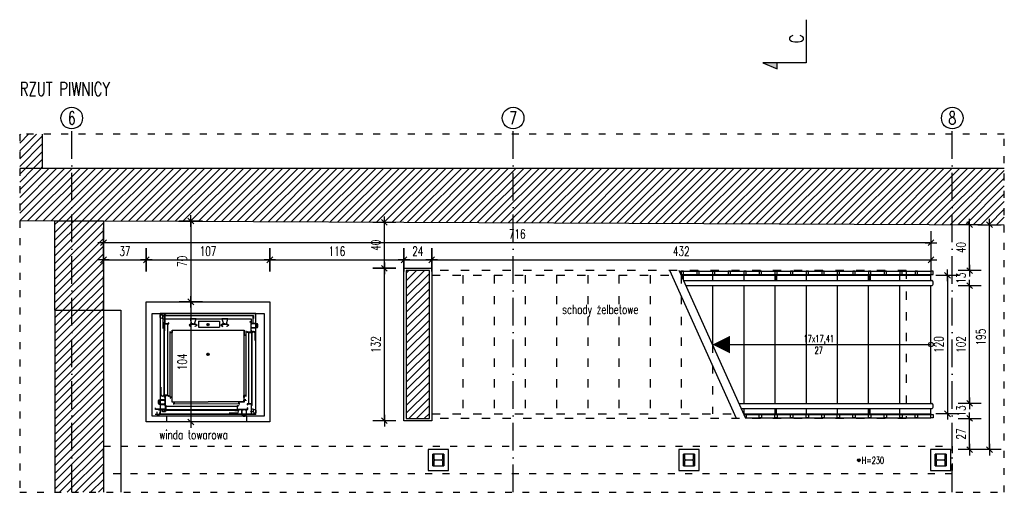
# Model space of a CAD drawing. Header units: millimetres. Extents: x 167273 to 188273, y -125105 to -88145.
# Tile 121 of 210: x 185473 to 186325, y -120581 to -120172. Entities that reach past the tile are written whole.
import ezdxf

# ---------------------------------------------------------------- set-up
doc = ezdxf.new("R2010")
doc.units = ezdxf.units.MM
doc.header["$PDMODE"] = 35
doc.header["$PDSIZE"] = 5
doc.linetypes.add('ACAD_ISO03W100', pattern=[30, 12, -18])
doc.linetypes.add('ACAD_ISO10W100', pattern=[18, 12, -3, 0, -3])
for name, color, linetype in [('!_balustrada', 173, 'Continuous'), ('a-op_leader', 9, 'Continuous'), ('a-op_text', 9, 'Continuous'), ('a-osie', 1, 'ACAD_ISO10W100'), ('a-poziomy', 9, 'Continuous'), ('a-wymiary', 9, 'Continuous'), ('b-cienka', 9, 'Continuous'), ('b-przerywana1', 9, 'ACAD_ISO03W100'), ('b-widokowa', 7, 'Continuous'), ('b-ściany', 2, 'Continuous'), ('c-wyposażenie', 5, 'Continuous'), ('h-hatch', 8, 'Continuous'), ('Profile', 7, 'Continuous')]:
    doc.layers.add(name, color=color, linetype=linetype)
doc.styles.add('PPAB_100', font='romans.shx', dxfattribs={"width": 0.7, "height": 12})
doc.styles.add('PPAB_50', font='romans.shx', dxfattribs={"width": 0.7, "height": 8})
doc.dimstyles.new('newPPAB_50', dxfattribs={"dimscale": 0, "dimtxt": 8, "dimasz": 1, "dimexe": 10, "dimexo": 10, "dimgap": 3.5, "dimtad": 1, "dimdec": 0, "dimzin": 0, "dimdsep": 46, "dimtxsty": 'PPAB_50', "dimblk": 'tick_50', "dimcen": 0.09, "dimdle": 5, "dimse1": 1, "dimse2": 1, "dimclrd": 9, "dimclre": 9, "dimclrt": 161, "dimadec": 0, "dimazin": 0, "dimtfac": 1, "dimtdec": 0, "dimtix": 1, "dimtofl": 0, "dimtmove": 2, "dimatfit": 3, "dimldrblk": 'tick_50', "dimfxl": 0, "dimtolj": 1, "dimtzin": 0, "dimarcsym": 0})
pattern_1 = [(45, (-29257.706, 36563.7983), (-3.367596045, 3.367596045), [])]

# ---------------------------------------------------------------- blocks, each defined once
blk = doc.blocks.new('winda_microlift')
at = {"layer": 'c-wyposażenie'}
for p, q in [((19298.14, -21828.05), (19295.87, -21828.05)), ((19295.87, -21828.05), (19295.87, -21830.36)), ((19298.14, -21828.13), (19295.96, -21828.13)), ((19295.96, -21828.13), (19295.96, -21830.29)), ((19378.92, -21826.65), (19296.25, -21826.65)), ((19296.25, -21826.65), (19296.25, -21836.5)), ((19298.14, -21828.05), (19298.14, -21828.13)), ((19300.19, -21835.74), (19300.19, -21826.76)), ((19300.19, -21826.76), (19301.48, -21826.76)), ((19300.36, -21826.94), (19301.48, -21826.94)), ((19300.36, -21835.57), (19300.36, -21826.94)), ((19301.48, -21826.76), (19301.48, -21826.94)), ((19378.88, -21835.41), (19378.88, -21827.22)), ((19378.92, -21913.63), (19378.92, -21826.65)), ((19295.87, -21830.36), (19300.11, -21831.64)), ((19295.96, -21830.29), (19300.02, -21831.52)), ((19296.25, -21836.5), (19296.25, -21905.45)), ((19298.18, -21828.51), (19298.18, -21831.07)), ((19300.79, -21828.51), (19298.18, -21828.51)), ((19298.18, -21831.07), (19298.44, -21831.07)), ((19298.44, -21831.07), (19298.44, -21828.76)), ((19298.44, -21828.76), (19300.79, -21828.76)), ((19376.67, -21828.81), (19298.48, -21828.81)), ((19298.48, -21828.81), (19298.48, -21839.67)), ((19299.94, -21834.2), (19299.59, -21834.2)), ((19299.59, -21834.2), (19299.59, -21894.56)), ((19299.76, -21897.79), (19299.76, -21834.38)), ((19299.94, -21835.87), (19299.94, -21834.2)), ((19302.67, -21835.87), (19299.94, -21835.87)), ((19300.11, -21829.5), (19300.02, -21829.5)), ((19300.02, -21829.5), (19300.02, -21831.52)), ((19300.11, -21831.64), (19300.11, -21829.5)), ((19300.19, -21841.72), (19300.19, -21831.37)), ((19300.19, -21831.37), (19374.96, -21831.37)), ((19300.19, -21835.74), (19303.61, -21835.74)), ((19300.36, -21835.57), (19303.44, -21835.57)), ((19300.79, -21828.76), (19300.79, -21828.51)), ((19302.67, -21897.62), (19302.67, -21835.87)), ((19303.61, -21834.89), (19303.44, -21834.89)), ((19303.44, -21835.57), (19303.44, -21834.89)), ((19303.61, -21835.74), (19303.61, -21834.89)), ((19322.83, -21835.8), (19321.21, -21836.92)), ((19321.47, -21836.92), (19322.83, -21835.97)), ((19322.06, -21831.33), (19323.35, -21835.76)), ((19327.2, -21831.33), (19322.06, -21831.33)), ((19324.63, -21835.8), (19322.83, -21835.8)), ((19322.83, -21835.97), (19326.43, -21835.97)), ((19323.35, -21835.76), (19325.91, -21835.76)), ((19323.35, -21835.76), (19325.91, -21835.76)), ((19324.5, -21835.97), (19324.5, -21835.42)), ((19324.63, -21835.8), (19326.43, -21835.8)), ((19324.67, -21835.42), (19324.67, -21835.93)), ((19324.67, -21835.97), (19324.67, -21835.85)), ((19325.91, -21835.76), (19327.2, -21831.33)), ((19326.43, -21835.8), (19328.05, -21836.92)), ((19327.8, -21836.92), (19326.43, -21835.97)), ((19329.33, -21833.54), (19347.44, -21833.54)), ((19329.33, -21833.54), (19329.33, -21838.69)), ((19336.63, -21835.37), (19338.52, -21837.26)), ((19336.63, -21837.26), (19338.52, -21835.37)), ((19347.44, -21833.54), (19347.44, -21838.69)), ((19350.35, -21835.8), (19348.73, -21836.92)), ((19348.98, -21836.92), (19350.35, -21835.97)), ((19354.71, -21831.33), (19349.58, -21831.33)), ((19349.58, -21831.33), (19350.86, -21835.76)), ((19352.15, -21835.8), (19350.35, -21835.8)), ((19350.35, -21835.97), (19353.94, -21835.97)), ((19350.86, -21835.76), (19353.43, -21835.76)), ((19352.02, -21835.97), (19352.02, -21835.42)), ((19352.15, -21835.8), (19353.94, -21835.8)), ((19352.28, -21835.42), (19352.28, -21835.93)), ((19352.28, -21835.97), (19352.28, -21835.85)), ((19353.43, -21835.76), (19354.71, -21831.33)), ((19353.94, -21835.8), (19355.57, -21836.92)), ((19355.31, -21836.92), (19353.94, -21835.97)), ((19373.66, -21834.13), (19373.66, -21834.3)), ((19374.94, -21834.13), (19373.66, -21834.13)), ((19374.77, -21834.3), (19373.66, -21834.3)), ((19374.4, -21828.51), (19376.97, -21828.51)), ((19374.4, -21828.76), (19374.4, -21828.51)), ((19376.71, -21828.76), (19374.4, -21828.76)), ((19374.77, -21842.94), (19374.77, -21834.3)), ((19374.94, -21843.11), (19374.94, -21834.13)), ((19374.96, -21831.37), (19374.96, -21835.83)), ((19375.03, -21835.41), (19375.03, -21836.44)), ((19379.3, -21835.41), (19375.03, -21835.41)), ((19375.03, -21836.44), (19375.11, -21836.44)), ((19375.11, -21835.49), (19379.22, -21835.49)), ((19375.11, -21836.44), (19375.11, -21835.49)), ((19376.67, -21834.97), (19376.67, -21828.81)), ((19376.71, -21831.07), (19376.71, -21828.76)), ((19376.97, -21831.07), (19376.71, -21831.07)), ((19376.97, -21828.51), (19376.97, -21831.07)), ((19378.88, -21904.36), (19378.88, -21835.41)), ((19379.22, -21835.49), (19379.22, -21839.17)), ((19379.3, -21839.26), (19379.3, -21835.41)), ((19380.24, -21835.67), (19379.3, -21835.67)), ((19380.24, -21839), (19380.24, -21835.67)), ((19380.59, -21836.05), (19380.24, -21836.05)), ((19380.59, -21838.62), (19380.59, -21836.05)), ((19380.71, -21836.52), (19380.59, -21836.52)), ((19380.71, -21838.15), (19380.71, -21836.52)), ((19304.81, -21842.26), (19304.94, -21842.26)), ((19304.81, -21843.12), (19304.81, -21842.26)), ((19306.53, -21843.12), (19304.81, -21843.12)), ((19304.81, -21843.2), (19306.53, -21843.2)), ((19304.86, -21899.04), (19304.81, -21843.2)), ((19304.94, -21842.26), (19304.94, -21842.99)), ((19304.94, -21842.99), (19306.4, -21842.99)), ((19306.4, -21841.28), (19368.76, -21841.28)), ((19306.4, -21842.99), (19306.4, -21841.28)), ((19306.53, -21841.41), (19306.53, -21843.12)), ((19368.63, -21841.41), (19306.53, -21841.41)), ((19306.58, -21899.04), (19306.53, -21843.2)), ((19321.21, -21836.92), (19322.83, -21838.03)), ((19322.92, -21837.9), (19321.47, -21836.92)), ((19322.83, -21838.03), (19322.92, -21837.9)), ((19326.34, -21837.9), (19327.8, -21836.92)), ((19326.43, -21838.03), (19326.34, -21837.9)), ((19328.05, -21836.92), (19326.43, -21838.03)), ((19329.33, -21838.69), (19347.44, -21838.69)), ((19348.73, -21836.92), (19350.35, -21838.03)), ((19350.44, -21837.9), (19348.98, -21836.92)), ((19350.35, -21838.03), (19350.44, -21837.9)), ((19353.86, -21837.9), (19355.31, -21836.92)), ((19353.94, -21838.03), (19353.86, -21837.9)), ((19355.57, -21836.92), (19353.94, -21838.03)), ((19368.63, -21841.41), (19368.63, -21845.68)), ((19368.76, -21841.28), (19368.76, -21845.55)), ((19370.21, -21844.83), (19370.21, -21845.55)), ((19370.34, -21844.83), (19370.21, -21844.83)), ((19370.27, -21841.81), (19370.32, -21897.66)), ((19370.34, -21845.68), (19370.34, -21844.83)), ((19370.34, -21845.55), (19370.34, -21844.83)), ((19371.52, -21842.25), (19371.69, -21842.25)), ((19371.52, -21843.11), (19371.52, -21842.25)), ((19374.94, -21843.11), (19371.52, -21843.11)), ((19371.69, -21842.94), (19371.69, -21842.25)), ((19374.77, -21842.94), (19371.69, -21842.94)), ((19372.46, -21843.24), (19372.46, -21904.99)), ((19372.46, -21843.24), (19375.2, -21843.24)), ((19375.11, -21838.23), (19375.03, -21838.23)), ((19375.03, -21838.23), (19375.03, -21839.26)), ((19375.03, -21839.26), (19379.3, -21839.26)), ((19375.11, -21839.17), (19375.11, -21838.23)), ((19379.22, -21839.17), (19375.11, -21839.17)), ((19375.2, -21841.57), (19375.54, -21841.57)), ((19375.2, -21843.24), (19375.2, -21841.57)), ((19375.37, -21843.24), (19375.37, -21841.74)), ((19375.37, -21843.07), (19375.37, -21906.48)), ((19375.54, -21846.38), (19375.54, -21841.57)), ((19375.7, -21845.22), (19375.7, -21843.51)), ((19375.87, -21845.22), (19375.87, -21843.51)), ((19376.77, -21842.44), (19377.2, -21842.44)), ((19376.77, -21842.62), (19377.2, -21842.62)), ((19378.1, -21843.51), (19378.1, -21850.14)), ((19378.27, -21843.51), (19378.27, -21850.14)), ((19379.3, -21839), (19380.24, -21839)), ((19380.24, -21838.62), (19380.59, -21838.62)), ((19380.59, -21838.15), (19380.71, -21838.15)), ((19368.63, -21845.77), (19368.58, -21901.61)), ((19368.63, -21845.68), (19370.34, -21845.68)), ((19368.72, -21845.77), (19368.63, -21845.77)), ((19370.34, -21845.77), (19368.68, -21845.77)), ((19370.21, -21845.55), (19368.76, -21845.55)), ((19375.54, -21906.65), (19375.54, -21846.3)), ((19336.63, -21863.1), (19338.52, -21861.21)), ((19336.63, -21861.21), (19338.52, -21863.1)), ((19296.87, -21897.35), (19296.87, -21890.72)), ((19297.04, -21897.35), (19297.04, -21890.72)), ((19299.26, -21895.63), (19299.26, -21897.35)), ((19299.43, -21895.63), (19299.43, -21897.35)), ((19299.59, -21894.48), (19299.59, -21899.29)), ((19294.42, -21902.71), (19294.42, -21904.34)), ((19294.55, -21902.71), (19294.42, -21902.71)), ((19294.42, -21904.34), (19294.55, -21904.34)), ((19294.55, -21902.24), (19294.55, -21904.81)), ((19294.89, -21902.24), (19294.55, -21902.24)), ((19294.55, -21904.81), (19294.89, -21904.81)), ((19294.89, -21901.86), (19294.89, -21905.19)), ((19295.83, -21901.86), (19294.89, -21901.86)), ((19295.83, -21901.6), (19295.83, -21905.45)), ((19300.11, -21901.6), (19295.83, -21901.6)), ((19295.92, -21901.69), (19300.02, -21901.69)), ((19295.92, -21905.36), (19295.92, -21901.69)), ((19298.36, -21898.24), (19297.93, -21898.24)), ((19298.36, -21898.41), (19297.93, -21898.41)), ((19299.94, -21899.29), (19299.59, -21899.29)), ((19299.76, -21897.62), (19299.76, -21899.12)), ((19299.94, -21897.62), (19299.94, -21899.29)), ((19302.67, -21897.62), (19299.94, -21897.62)), ((19300.02, -21901.69), (19300.02, -21902.63)), ((19300.02, -21902.63), (19300.11, -21902.63)), ((19300.02, -21904.42), (19300.02, -21905.36)), ((19300.11, -21904.42), (19300.02, -21904.42)), ((19300.11, -21902.63), (19300.11, -21901.6)), ((19300.11, -21905.45), (19300.11, -21904.42)), ((19300.19, -21897.75), (19300.19, -21906.73)), ((19300.19, -21897.75), (19303.61, -21897.75)), ((19300.36, -21897.92), (19303.44, -21897.92)), ((19300.36, -21897.92), (19300.36, -21906.56)), ((19303.44, -21897.92), (19303.44, -21898.61)), ((19303.61, -21898.61), (19303.44, -21898.61)), ((19303.61, -21897.75), (19303.61, -21898.61)), ((19304.86, -21899.04), (19306.58, -21899.04)), ((19306.58, -21899.13), (19304.86, -21899.13)), ((19304.86, -21899.13), (19304.86, -21899.98)), ((19304.86, -21899.26), (19304.86, -21899.98)), ((19304.86, -21899.98), (19304.99, -21899.98)), ((19304.99, -21899.98), (19304.99, -21899.26)), ((19304.99, -21899.26), (19306.45, -21899.26)), ((19306.45, -21903.53), (19306.45, -21899.26)), ((19308.15, -21903.53), (19306.45, -21903.53)), ((19306.58, -21903.41), (19306.58, -21899.13)), ((19306.58, -21903.41), (19308.28, -21903.41)), ((19308.15, -21904.99), (19308.15, -21903.53)), ((19308.28, -21903.41), (19308.28, -21905.12)), ((19308.37, -21903.41), (19308.37, -21905.12)), ((19308.37, -21903.41), (19337.58, -21903.41)), ((19364.22, -21903.41), (19337.58, -21903.41)), ((19364.22, -21905.07), (19364.22, -21903.41)), ((19368.58, -21903.41), (19364.3, -21903.41)), ((19364.3, -21903.41), (19364.3, -21905.12)), ((19368.71, -21903.53), (19364.43, -21903.53)), ((19364.43, -21904.99), (19364.43, -21903.53)), ((19370.29, -21901.61), (19368.58, -21901.61)), ((19368.58, -21903.41), (19368.58, -21901.7)), ((19368.58, -21901.7), (19370.29, -21901.7)), ((19370.32, -21897.66), (19368.6, -21897.66)), ((19368.6, -21899.45), (19368.6, -21897.74)), ((19368.6, -21897.74), (19370.32, -21897.74)), ((19370.16, -21901.82), (19368.71, -21901.82)), ((19368.71, -21901.82), (19368.71, -21903.53)), ((19370.2, -21897.87), (19368.73, -21897.87)), ((19368.73, -21897.87), (19368.73, -21899.58)), ((19370.16, -21902.55), (19370.16, -21901.82)), ((19370.29, -21902.55), (19370.16, -21902.55)), ((19370.2, -21898.6), (19370.2, -21897.87)), ((19370.32, -21898.6), (19370.2, -21898.6)), ((19370.29, -21901.7), (19370.29, -21902.55)), ((19370.32, -21897.74), (19370.32, -21898.6)), ((19378.88, -21914.21), (19378.88, -21904.36)), ((19292.04, -21909.89), (19292.04, -21908.6)), ((19292.04, -21908.6), (19292.21, -21908.6)), ((19301.02, -21909.89), (19292.04, -21909.89)), ((19292.21, -21909.72), (19292.21, -21908.6)), ((19300.85, -21909.72), (19292.21, -21909.72)), ((19293.32, -21911.94), (19293.32, -21914.21)), ((19293.32, -21911.94), (19293.41, -21911.94)), ((19293.41, -21911.94), (19293.41, -21914.12)), ((19296.91, -21909.97), (19294.77, -21909.97)), ((19294.77, -21909.97), (19294.77, -21910.06)), ((19294.77, -21910.06), (19296.8, -21910.06)), ((19294.89, -21905.19), (19295.83, -21905.19)), ((19295.57, -21914.12), (19296.8, -21910.06)), ((19295.63, -21914.21), (19296.91, -21909.97)), ((19295.83, -21905.45), (19300.11, -21905.45)), ((19300.02, -21905.36), (19295.92, -21905.36)), ((19296.25, -21905.45), (19296.25, -21913.63)), ((19298.18, -21909.21), (19298.44, -21909.21)), ((19298.18, -21911.88), (19298.18, -21909.21)), ((19300.79, -21911.88), (19298.18, -21911.88)), ((19298.44, -21909.21), (19298.44, -21911.52)), ((19298.44, -21911.52), (19300.79, -21911.52)), ((19301.15, -21910.14), (19299.48, -21910.14)), ((19299.48, -21910.14), (19299.48, -21910.49)), ((19299.48, -21910.49), (19359.83, -21910.49)), ((19363.06, -21910.32), (19299.65, -21910.32)), ((19301.02, -21906.47), (19300.16, -21906.47)), ((19300.16, -21906.47), (19300.16, -21906.64)), ((19300.85, -21906.64), (19300.16, -21906.64)), ((19300.19, -21906.73), (19301.48, -21906.73)), ((19300.36, -21906.56), (19301.48, -21906.56)), ((19300.79, -21911.52), (19300.79, -21911.88)), ((19300.85, -21909.72), (19300.85, -21906.64)), ((19301.02, -21909.89), (19301.02, -21906.47)), ((19301.15, -21907.41), (19301.15, -21910.14)), ((19362.9, -21907.41), (19301.15, -21907.41)), ((19301.48, -21906.73), (19301.48, -21906.56)), ((19307.43, -21905.12), (19307.43, -21904.99)), ((19307.43, -21904.99), (19308.15, -21904.99)), ((19308.28, -21905.12), (19307.43, -21905.12)), ((19364.32, -21905.22), (19308.37, -21905.12)), ((19362.62, -21913.04), (19355.99, -21913.04)), ((19362.62, -21913.21), (19355.99, -21913.21)), ((19359.75, -21910.49), (19364.56, -21910.49)), ((19360.91, -21910.65), (19362.62, -21910.65)), ((19360.91, -21910.82), (19362.62, -21910.82)), ((19362.9, -21907.41), (19362.9, -21910.14)), ((19362.9, -21910.14), (19364.56, -21910.14)), ((19362.9, -21910.32), (19364.39, -21910.32)), ((19363.02, -21906.47), (19363.88, -21906.47)), ((19363.02, -21909.89), (19363.02, -21906.47)), ((19363.02, -21909.89), (19372.01, -21909.89)), ((19363.2, -21906.64), (19363.88, -21906.64)), ((19363.2, -21909.72), (19363.2, -21906.64)), ((19363.2, -21909.72), (19371.83, -21909.72)), ((19363.52, -21911.72), (19363.52, -21912.15)), ((19363.69, -21911.72), (19363.69, -21912.15)), ((19363.88, -21906.47), (19363.88, -21906.64)), ((19364.22, -21905.12), (19364.22, -21905.07)), ((19364.3, -21905.12), (19365.16, -21905.12)), ((19365.16, -21904.99), (19364.43, -21904.99)), ((19364.43, -21905.12), (19365.16, -21905.12)), ((19364.56, -21910.14), (19364.56, -21910.49)), ((19365.16, -21905.12), (19365.16, -21904.99)), ((19366.87, -21909.97), (19366.87, -21914.25)), ((19367.9, -21909.97), (19366.87, -21909.97)), ((19366.96, -21910.06), (19367.9, -21910.06)), ((19366.96, -21914.16), (19366.96, -21910.06)), ((19367.9, -21910.06), (19367.9, -21909.97)), ((19369.7, -21909.97), (19369.7, -21910.06)), ((19370.72, -21909.97), (19369.7, -21909.97)), ((19369.7, -21910.06), (19370.64, -21910.06)), ((19370.64, -21910.06), (19370.64, -21914.16)), ((19370.72, -21914.25), (19370.72, -21909.97)), ((19374.94, -21905.11), (19371.52, -21905.11)), ((19371.52, -21905.11), (19371.52, -21905.97)), ((19371.52, -21905.97), (19371.69, -21905.97)), ((19374.77, -21905.29), (19371.69, -21905.29)), ((19371.69, -21905.29), (19371.69, -21905.97)), ((19371.83, -21909.72), (19371.83, -21908.6)), ((19372.01, -21908.6), (19371.83, -21908.6)), ((19372.01, -21909.89), (19372.01, -21908.6)), ((19372.46, -21904.99), (19375.2, -21904.99)), ((19374.49, -21911.9), (19374.49, -21911.64)), ((19374.49, -21911.64), (19376.79, -21911.64)), ((19377.15, -21911.9), (19374.49, -21911.9)), ((19374.77, -21905.29), (19374.77, -21913.92)), ((19374.94, -21905.11), (19374.94, -21914.09)), ((19375.03, -21909.22), (19375.03, -21911.36)), ((19379.26, -21910.5), (19375.03, -21909.22)), ((19375.03, -21911.36), (19375.11, -21911.36)), ((19375.11, -21911.36), (19375.11, -21909.33)), ((19379.17, -21910.57), (19375.11, -21909.33)), ((19375.2, -21904.99), (19375.2, -21906.65)), ((19375.2, -21906.65), (19375.54, -21906.65)), ((19376.95, -21909.79), (19376.69, -21909.79)), ((19376.69, -21909.79), (19376.69, -21912.1)), ((19376.95, -21912.35), (19376.95, -21909.79)), ((19376.99, -21912.81), (19376.99, -21912.73)), ((19376.99, -21912.73), (19379.17, -21912.73)), ((19376.99, -21912.81), (19379.26, -21912.81)), ((19379.17, -21912.73), (19379.17, -21910.57)), ((19379.26, -21912.81), (19379.26, -21910.5)), ((19291.92, -21913.83), (19301.77, -21913.83)), ((19293.32, -21914.21), (19295.63, -21914.21)), ((19293.41, -21914.12), (19295.57, -21914.12)), ((19296.25, -21913.63), (19378.92, -21913.63)), ((19301.77, -21913.83), (19370.72, -21913.83)), ((19366.87, -21914.25), (19370.72, -21914.25)), ((19370.64, -21914.16), (19366.96, -21914.16)), ((19367.13, -21914.25), (19367.13, -21915.19)), ((19367.13, -21915.19), (19370.47, -21915.19)), ((19367.51, -21915.19), (19367.51, -21915.53)), ((19367.51, -21915.53), (19370.08, -21915.53)), ((19367.99, -21915.53), (19367.99, -21915.66)), ((19367.99, -21915.66), (19369.61, -21915.66)), ((19369.61, -21915.66), (19369.61, -21915.53)), ((19370.08, -21915.53), (19370.08, -21915.19)), ((19370.47, -21915.19), (19370.47, -21914.25)), ((19370.72, -21913.83), (19378.91, -21913.83)), ((19373.66, -21914.09), (19373.66, -21913.92)), ((19374.77, -21913.92), (19373.66, -21913.92)), ((19374.94, -21914.09), (19373.66, -21914.09))]:
    blk.add_line(p, q, dxfattribs=at)
for centre in [(19337.58, -21836.32), (19337.58, -21862.15)]:
    blk.add_circle(centre, 0.904, dxfattribs=at)
for centre, radius, start, end in [((19376.63, -21828.85), 0.0431, 0, 90), ((19376.77, -21843.51), 1.07, 90, 180), ((19376.77, -21843.51), 0.897, 90, 180), ((19377.2, -21843.51), 1.07, 0, 90), ((19377.2, -21843.51), 0.897, 0, 90), ((19297.93, -21897.35), 1.07, 180, 270), ((19297.93, -21897.35), 0.897, 180, 270), ((19298.36, -21897.35), 1.07, 270, 0), ((19298.36, -21897.35), 0.897, 270, 0), ((19362.62, -21911.72), 1.07, 0, 90), ((19362.62, -21911.72), 0.897, 0, 90), ((19362.62, -21912.15), 1.07, 270, 0), ((19362.62, -21912.15), 0.897, 270, 0)]:
    blk.add_arc(centre, radius, start, end, dxfattribs=at)
blk = doc.blocks.new('tick_50')
at = {"color": 9, "ltscale": 20}
for p, q in [((0, 10), (0, -10)), ((-5, 0), (5, 0))]:
    blk.add_line(p, q, dxfattribs=at)
at = {"color": 0}
blk.add_line((2.5, 2.5), (-2.5, -2.5), dxfattribs=at)
blk = doc.blocks.new('*D1768')
at = {"layer": 'a-wymiary', "color": 9, "lineweight": -2}
for p, q in [((186295.46, -120503.21), (186295.46, -120502.21)), ((186295.46, -120518.21), (186295.46, -120519.21))]:
    blk.add_line(p, q, dxfattribs=at)
at = {"layer": 'Defpoints', "color": 0}
for p in [(186261.94, -120504.21, 50.43), (186295.46, -120504.21), (186240.44, -120517.21, 50.43)]:
    blk.add_point(p, dxfattribs=at)
at = {"layer": 'a-wymiary', "color": 9, "lineweight": -2}
for p, rotation in [((186295.46, -120504.21), 270), ((186295.46, -120517.21), 90)]:
    blk.add_blockref('tick_50', p, dxfattribs=dict(at, rotation=rotation))
at = {"layer": 'a-wymiary', "color": 161, "insert": (186287.96, -120510.71), "char_height": 8, "attachment_point": 5, "rotation": 90, "style": 'PPAB_50'}
blk.add_mtext('\\A1;13', dxfattribs=at)
blk = doc.blocks.new('*D1770')
at = {"layer": 'a-wymiary', "color": 9, "lineweight": -2}
for p, q in [((186295.46, -120388.21), (186295.46, -120387.21)), ((186295.46, -120403.21), (186295.46, -120404.21))]:
    blk.add_line(p, q, dxfattribs=at)
at = {"layer": 'Defpoints', "color": 0}
for p in [(186240.44, -120389.21, 50.43), (186295.46, -120389.21), (186261.94, -120402.21, 50.43)]:
    blk.add_point(p, dxfattribs=at)
at = {"layer": 'a-wymiary', "color": 9, "lineweight": -2}
for p, rotation in [((186295.46, -120389.21), 270), ((186295.46, -120402.21), 90)]:
    blk.add_blockref('tick_50', p, dxfattribs=dict(at, rotation=rotation))
at = {"layer": 'a-wymiary', "color": 161, "insert": (186287.96, -120395.71), "char_height": 8, "attachment_point": 5, "rotation": 90, "style": 'PPAB_50'}
blk.add_mtext('\\A1;13', dxfattribs=at)
blk = doc.blocks.new('*D1772')
at = {"layer": 'a-wymiary', "color": 9, "lineweight": -2}
blk.add_line((186276.24, -120394.21), (186276.24, -120512.21), dxfattribs=at)
at = {"layer": 'Defpoints', "color": 0}
for p in [(186261.94, -120393.21, 50.43), (186261.94, -120513.21, 50.43), (186276.24, -120513.21)]:
    blk.add_point(p, dxfattribs=at)
at = {"layer": 'a-wymiary', "color": 9, "lineweight": -2}
for p, rotation in [((186276.24, -120393.21), 90), ((186276.24, -120513.21), 270)]:
    blk.add_blockref('tick_50', p, dxfattribs=dict(at, rotation=rotation))
at = {"layer": 'a-wymiary', "color": 161, "insert": (186268.74, -120453.21), "char_height": 8, "attachment_point": 5, "rotation": 90, "style": 'PPAB_50'}
blk.add_mtext('\\A1;120', dxfattribs=at)
blk = doc.blocks.new('*D1773')
at = {"layer": 'a-wymiary', "color": 9, "lineweight": -2}
blk.add_line((186260.94, -120365.02), (185546.94, -120365.02), dxfattribs=at)
at = {"layer": 'Defpoints', "color": 0}
for p in [(185545.94, -120365.02), (186261.94, -120397.71, 50.43), (185545.94, -120423.47, 50.43)]:
    blk.add_point(p, dxfattribs=at)
at = {"layer": 'a-wymiary', "color": 9, "lineweight": -2, "rotation": 180}
blk.add_blockref('tick_50', (185545.94, -120365.02), dxfattribs=at)
at = {"layer": 'a-wymiary', "color": 9, "lineweight": -2}
blk.add_blockref('tick_50', (186261.94, -120365.02), dxfattribs=at)
at = {"layer": 'a-wymiary', "color": 161, "insert": (185903.94, -120357.52), "char_height": 8, "attachment_point": 5, "style": 'PPAB_50'}
blk.add_mtext('\\A1;716', dxfattribs=at)
blk = doc.blocks.new('*D1774')
at = {"layer": 'a-wymiary', "color": 9, "lineweight": -2}
blk.add_line((185621.56, -120347.21), (185621.56, -120415.21), dxfattribs=at)
at = {"layer": 'Defpoints', "color": 0}
for p in [(185545.94, -120346.21, 50.43), (185582.93, -120416.21, 50.43), (185621.56, -120416.21)]:
    blk.add_point(p, dxfattribs=at)
at = {"layer": 'a-wymiary', "color": 9, "lineweight": -2}
for p, rotation in [((185621.56, -120346.21), 90), ((185621.56, -120416.21), 270)]:
    blk.add_blockref('tick_50', p, dxfattribs=dict(at, rotation=rotation))
at = {"layer": 'a-wymiary', "color": 161, "insert": (185614.06, -120381.21), "char_height": 8, "attachment_point": 5, "rotation": 90, "style": 'PPAB_50'}
blk.add_mtext('\\A1;70', dxfattribs=at)
blk = doc.blocks.new('*D1775')
at = {"layer": 'a-wymiary', "color": 9, "lineweight": -2}
blk.add_line((185621.56, -120417.21), (185621.56, -120519.21), dxfattribs=at)
at = {"layer": 'Defpoints', "color": 0}
for p in [(185582.93, -120416.21, 50.43), (185582.93, -120520.21, 50.43), (185621.56, -120520.21)]:
    blk.add_point(p, dxfattribs=at)
at = {"layer": 'a-wymiary', "color": 9, "lineweight": -2}
for p, rotation in [((185621.56, -120416.21), 90), ((185621.56, -120520.21), 270)]:
    blk.add_blockref('tick_50', p, dxfattribs=dict(at, rotation=rotation))
at = {"layer": 'a-wymiary', "color": 161, "insert": (185614.06, -120468.21), "char_height": 8, "attachment_point": 5, "rotation": 90, "style": 'PPAB_50'}
blk.add_mtext('\\A1;104', dxfattribs=at)

msp = doc.modelspace()

# ---------------------------------------------------------------- hatches: boundary and pattern name
at = {"layer": 'a-poziomy', "ltscale": 0.5}
for points in [[(186128.94, -120214.43), (186116.44, -120209.43), (186128.94, -120209.43)], [(186198.29, -120553.45, 1), (186200.79, -120553.45, 1)]]:
    msp.add_hatch(color=256, dxfattribs=at).paths.add_polyline_path(points)
at = {"layer": 'h-hatch'}
h = msp.add_hatch(dxfattribs=at)
h.set_pattern_fill('ANSI31', color=256, scale=1.5, style=0)
h.set_pattern_definition(pattern_1)
h.paths.add_polyline_path([(185492.94, -120271.19), (185473.44, -120271.19), (185473.44, -120300.47), (185492.94, -120300.47)])
h = msp.add_hatch(dxfattribs=at)
h.set_pattern_fill('ANSI31', color=256, scale=1.5, style=0)
h.set_pattern_definition(pattern_1)
h.paths.add_polyline_path([(186325.44, -120300.47), (185492.94, -120300.47), (185473.44, -120300.47), (185473.44, -120345.89), (185503.94, -120346.02), (185545.94, -120346.21), (185545.94, -120346.21), (186325.44, -120349.64)])
h = msp.add_hatch(dxfattribs=at)
h.set_pattern_fill('ANSI31', color=256, scale=1.5, style=0)
h.set_pattern_definition(pattern_1)
h.paths.add_polyline_path([(185545.94, -120346.21), (185503.94, -120346.02), (185503.94, -120423.47), (185545.94, -120423.47)])
h = msp.add_hatch(dxfattribs=at)
h.set_pattern_fill('ANSI31', color=256, scale=1.5, style=0)
h.set_pattern_definition([(45, (-32986.4083, 33149.1374), (-3.367596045, 3.367596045), [])])
h.paths.add_polyline_path([(185807.94, -120517.21), (185827.94, -120517.21), (185827.94, -120389.21), (185807.94, -120389.21)])
h = msp.add_hatch(dxfattribs=at)
h.set_pattern_fill('ANSI31', color=256, scale=1.5, style=0)
h.set_pattern_definition(pattern_1)
h.paths.add_polyline_path([(185545.94, -120423.47), (185503.94, -120423.47), (185503.94, -120581.19), (185545.94, -120581.19)])

# ---------------------------------------------------------------- linework, layer by layer
at = {"layer": '!_balustrada'}
for p, q in [((186044.37, -120389.71), (186261.94, -120389.71)), ((186045.72, -120392.71), (186261.94, -120392.71)), ((186046.44, -120392.71), (186046.44, -120394.32)), ((186047.44, -120392.71), (186047.44, -120396.55)), ((186127.44, -120392.71), (186127.44, -120397.71)), ((186128.44, -120392.71), (186128.44, -120397.71)), ((186208.44, -120392.71), (186208.44, -120397.71)), ((186209.44, -120392.71), (186209.44, -120397.71)), ((186261.94, -120393.21), (186261.94, -120392.71)), ((186047.97, -120397.71), (186262.59, -120397.71)), ((186049.99, -120402.21), (186262.59, -120402.21)), ((186095.89, -120504.21), (186262.59, -120504.21)), ((186097.92, -120508.71), (186262.59, -120508.71)), ((186100.17, -120513.71), (186261.94, -120513.71)), ((186127.44, -120513.71), (186127.44, -120508.71)), ((186128.44, -120513.71), (186128.44, -120508.71)), ((186208.44, -120513.71), (186208.44, -120508.71)), ((186209.44, -120513.71), (186209.44, -120508.71)), ((186261.94, -120513.21), (186261.94, -120513.71)), ((186101.52, -120516.71), (186261.94, -120516.71))]:
    msp.add_line(p, q, dxfattribs=at)
at = {"layer": '!_balustrada', "color": 3}
for points in [[(186045.94, -120392.71), (186047.94, -120392.71), (186047.94, -120389.71), (186045.94, -120389.71)], [(186059.44, -120392.71), (186061.44, -120392.71), (186061.44, -120389.71), (186059.44, -120389.71)], [(186072.94, -120392.71), (186074.94, -120392.71), (186074.94, -120389.71), (186072.94, -120389.71)], [(186086.44, -120392.71), (186088.44, -120392.71), (186088.44, -120389.71), (186086.44, -120389.71)], [(186099.94, -120392.71), (186101.94, -120392.71), (186101.94, -120389.71), (186099.94, -120389.71)], [(186113.44, -120392.71), (186115.44, -120392.71), (186115.44, -120389.71), (186113.44, -120389.71)], [(186126.94, -120392.71), (186128.94, -120392.71), (186128.94, -120389.71), (186126.94, -120389.71)], [(186140.44, -120392.71), (186142.44, -120392.71), (186142.44, -120389.71), (186140.44, -120389.71)], [(186153.94, -120392.71), (186155.94, -120392.71), (186155.94, -120389.71), (186153.94, -120389.71)], [(186167.44, -120392.71), (186169.44, -120392.71), (186169.44, -120389.71), (186167.44, -120389.71)], [(186180.94, -120392.71), (186182.94, -120392.71), (186182.94, -120389.71), (186180.94, -120389.71)], [(186194.44, -120392.71), (186196.44, -120392.71), (186196.44, -120389.71), (186194.44, -120389.71)], [(186207.94, -120392.71), (186209.94, -120392.71), (186209.94, -120389.71), (186207.94, -120389.71)], [(186221.44, -120392.71), (186223.44, -120392.71), (186223.44, -120389.71), (186221.44, -120389.71)], [(186234.94, -120392.71), (186236.94, -120392.71), (186236.94, -120389.71), (186234.94, -120389.71)], [(186248.44, -120392.71), (186250.44, -120392.71), (186250.44, -120389.71), (186248.44, -120389.71)], [(186261.94, -120392.71), (186263.94, -120392.71), (186263.94, -120389.71), (186261.94, -120389.71)], [(186113.44, -120513.71), (186115.44, -120513.71), (186115.44, -120516.71), (186113.44, -120516.71)], [(186126.94, -120513.71), (186128.94, -120513.71), (186128.94, -120516.71), (186126.94, -120516.71)], [(186140.44, -120513.71), (186142.44, -120513.71), (186142.44, -120516.71), (186140.44, -120516.71)], [(186153.94, -120513.71), (186155.94, -120513.71), (186155.94, -120516.71), (186153.94, -120516.71)], [(186167.44, -120513.71), (186169.44, -120513.71), (186169.44, -120516.71), (186167.44, -120516.71)], [(186180.94, -120513.71), (186182.94, -120513.71), (186182.94, -120516.71), (186180.94, -120516.71)], [(186194.44, -120513.71), (186196.44, -120513.71), (186196.44, -120516.71), (186194.44, -120516.71)], [(186207.94, -120513.71), (186209.94, -120513.71), (186209.94, -120516.71), (186207.94, -120516.71)], [(186221.44, -120513.71), (186223.44, -120513.71), (186223.44, -120516.71), (186221.44, -120516.71)], [(186234.94, -120513.71), (186236.94, -120513.71), (186236.94, -120516.71), (186234.94, -120516.71)], [(186248.44, -120513.71), (186250.44, -120513.71), (186250.44, -120516.71), (186248.44, -120516.71)], [(186261.94, -120513.71), (186263.94, -120513.71), (186263.94, -120516.71), (186261.94, -120516.71)]]:
    msp.add_lwpolyline(points, close=True, dxfattribs=at)
msp.add_lwpolyline([(186100.17, -120513.71), (186101.94, -120513.71), (186101.94, -120516.71), (186101.52, -120516.71)], dxfattribs=at)
at = {"layer": '!_balustrada'}
for centre in [(186262.59, -120399.96), (186262.59, -120506.46)]:
    msp.add_ellipse(centre, major_axis=(0, 2.25), ratio=0.602178, start_param=3.141593, end_param=6.283185, dxfattribs=at)
at = {"layer": 'a-op_leader'}
msp.add_line((185473.44, -120300.47), (185492.94, -120300.47), dxfattribs=at)
at = {"layer": 'a-osie', "ltscale": 2}
for p, q in [((185518.44, -120581.19), (185518.44, -120266.47)), ((185900.44, -120581.19), (185900.44, -120266.47)), ((186280.44, -120581.19), (186280.44, -120266.47))]:
    msp.add_line(p, q, dxfattribs=at)
at = {"layer": 'a-osie', "linetype": 'Continuous'}
for centre in [(185518.44, -120257.09), (185900.44, -120257.09), (185900.44, -120257.09), (186280.44, -120257.09)]:
    msp.add_circle(centre, 9.37, dxfattribs=at)
at = {"layer": 'a-poziomy', "ltscale": 0.5}
msp.add_lwpolyline([(186153.94, -120171.93), (186153.94, -120209.43), (186116.44, -120209.43), (186128.94, -120214.43), (186128.94, -120209.43)], dxfattribs=at)
msp.add_circle((186199.54, -120553.45), 1.25, dxfattribs=at)
at = {"layer": 'b-cienka'}
msp.add_line((186072.94, -120453.21), (186261.94, -120453.21), dxfattribs=at)
at = {"layer": 'b-cienka', "ltscale": 0.5}
msp.add_lwpolyline([(185807.94, -120517.21), (185827.94, -120517.21), (185827.94, -120389.21), (185807.94, -120389.21)], close=True, dxfattribs=at)
at = {"layer": 'b-cienka'}
msp.add_lwpolyline([(186072.94, -120453.21, 0, 15, 0), (186087.94, -120453.21, 15, 15, 0)], format="xyseb", dxfattribs=at)
msp.add_circle((186261.94, -120453.21), 2, dxfattribs=at)
at = {"layer": 'b-przerywana1', "ltscale": 0.7}
for p, q in [((185503.94, -120423.47), (185503.94, -120346.03)), ((185545.94, -120423.47), (185545.94, -120346.21))]:
    msp.add_line(p, q, dxfattribs=at)
at = {"layer": 'b-przerywana1', "ltscale": 0.6}
for p, q in [((185829.94, -120389.21), (185829.94, -120513.21)), ((186240.44, -120389.21), (185829.94, -120389.21)), ((185829.94, -120393.21), (186045.94, -120393.21)), ((185856.94, -120393.21), (185856.94, -120513.21)), ((185883.94, -120393.21), (185883.94, -120513.21)), ((185910.94, -120393.21), (185910.94, -120513.21)), ((185937.94, -120393.21), (185937.94, -120513.21)), ((185964.94, -120393.21), (185964.94, -120513.21)), ((185991.94, -120393.21), (185991.94, -120513.21)), ((186018.94, -120393.21), (186018.94, -120513.21)), ((186045.94, -120393.21), (186045.94, -120513.21)), ((186240.44, -120389.21), (186240.44, -120517.21)), ((186072.94, -120453.21), (186072.94, -120513.21)), ((185829.94, -120513.21), (186099.94, -120513.21)), ((186240.44, -120517.21), (185829.94, -120517.21))]:
    msp.add_line(p, q, dxfattribs=at)
at = {"layer": 'b-przerywana1', "ltscale": 0.5}
for points in [[(185473.44, -120581.19), (186325.44, -120581.19), (186325.44, -120271.19), (185473.44, -120271.19)], [(185545.94, -120541.21), (186280.39, -120541.21), (186280.39, -120565.21), (185545.94, -120565.21)]]:
    msp.add_lwpolyline(points, close=True, dxfattribs=at)
at = {"layer": 'b-widokowa', "ltscale": 0.5}
for p, q in [((185503.94, -120346.02), (185545.94, -120346.21)), ((186045.94, -120393.21), (186261.94, -120393.21)), ((186045.94, -120393.21), (186045.94, -120398.21)), ((186072.94, -120393.21), (186072.94, -120397.71)), ((186099.94, -120393.21), (186099.94, -120397.71)), ((186126.94, -120393.21), (186126.94, -120397.71)), ((186153.94, -120393.21), (186153.94, -120397.71)), ((186180.94, -120393.21), (186180.94, -120397.71)), ((186207.94, -120397.71), (186207.94, -120393.21)), ((186234.94, -120397.71), (186234.94, -120393.21)), ((186261.94, -120397.71), (186261.94, -120393.21)), ((186072.94, -120402.21), (186072.94, -120453.21)), ((186099.94, -120402.21), (186099.94, -120504.21)), ((186126.94, -120402.21), (186126.94, -120504.21)), ((186153.94, -120402.21), (186153.94, -120504.21)), ((186180.94, -120402.21), (186180.94, -120504.21)), ((186207.94, -120504.21), (186207.94, -120402.21)), ((186234.94, -120504.21), (186234.94, -120402.21)), ((186261.94, -120504.21), (186261.94, -120402.21)), ((185503.94, -120423.47), (185545.94, -120423.47)), ((185545.94, -120423.47), (185560.94, -120423.47)), ((185560.94, -120423.47), (185560.94, -120581.19)), ((185600.67, -120520.21), (185600.67, -120515.21)), ((185669.56, -120515.21), (185669.56, -120520.21)), ((186099.94, -120508.71), (186099.94, -120513.21)), ((186099.94, -120513.21), (186261.94, -120513.21)), ((186126.94, -120508.71), (186126.94, -120513.21)), ((186153.94, -120508.71), (186153.94, -120513.21)), ((186180.94, -120508.71), (186180.94, -120513.21)), ((186207.94, -120513.21), (186207.94, -120508.71)), ((186234.94, -120513.21), (186234.94, -120508.71)), ((186261.94, -120513.21), (186261.94, -120508.71))]:
    msp.add_line(p, q, dxfattribs=at)
for points in [[(185582.93, -120416.21), (185689.93, -120416.21), (185689.93, -120520.21), (185582.93, -120520.21)], [(185587.93, -120426.21), (185684.93, -120426.21), (185684.93, -120515.21), (185587.93, -120515.21)], [(185830.88, -120558.21), (185840.48, -120558.21), (185840.48, -120548.21), (185830.88, -120548.21)], [(186047.81, -120558.21), (186057.41, -120558.21), (186057.41, -120548.21), (186047.81, -120548.21)], [(186265.55, -120558.21), (186275.15, -120558.21), (186275.15, -120548.21), (186265.55, -120548.21)]]:
    msp.add_lwpolyline(points, close=True, dxfattribs=at)
at = {"layer": 'b-ściany'}
for p, q in [((185492.94, -120271.19), (185492.94, -120300.47)), ((185492.94, -120300.47), (186325.44, -120300.47)), ((185473.44, -120345.89), (185503.94, -120346.02)), ((185503.94, -120423.47), (185503.94, -120346.03)), ((185545.94, -120346.21), (185545.94, -120423.47)), ((185545.94, -120346.21), (186325.44, -120349.64)), ((186093.74, -120517.21), (186036.14, -120389.21)), ((186101.74, -120517.21), (186044.14, -120389.21)), ((185503.94, -120423.47), (185503.94, -120581.19)), ((185545.94, -120423.47), (185545.94, -120581.19))]:
    msp.add_line(p, q, dxfattribs=at)
for points in [[(185805.94, -120387.21), (185829.94, -120387.21), (185829.94, -120519.21), (185805.94, -120519.21)], [(185826.88, -120562.21), (185844.48, -120562.21), (185844.48, -120544.21), (185826.88, -120544.21)], [(186043.81, -120562.21), (186061.41, -120562.21), (186061.41, -120544.21), (186043.81, -120544.21)], [(186261.55, -120562.21), (186279.15, -120562.21), (186279.15, -120544.21), (186261.55, -120544.21)]]:
    msp.add_lwpolyline(points, close=True, dxfattribs=at)
at = {"layer": 'Profile'}
for points in [[(185839.68, -120548.21), (185840.48, -120548.21), (185840.48, -120558.21), (185839.68, -120558.21), (185839.68, -120554.66, 0.414214), (185838.48, -120553.46), (185832.88, -120553.46, 0.414214), (185831.68, -120554.66), (185831.68, -120558.21), (185830.88, -120558.21), (185830.88, -120548.21), (185831.68, -120548.21), (185831.68, -120551.76, 0.414214), (185832.88, -120552.96), (185838.48, -120552.96, 0.414214), (185839.68, -120551.76)], [(186056.61, -120548.21), (186057.41, -120548.21), (186057.41, -120558.21), (186056.61, -120558.21), (186056.61, -120554.66, 0.414214), (186055.41, -120553.46), (186049.81, -120553.46, 0.414214), (186048.61, -120554.66), (186048.61, -120558.21), (186047.81, -120558.21), (186047.81, -120548.21), (186048.61, -120548.21), (186048.61, -120551.76, 0.414214), (186049.81, -120552.96), (186055.41, -120552.96, 0.414214), (186056.61, -120551.76)], [(186274.35, -120548.21), (186275.15, -120548.21), (186275.15, -120558.21), (186274.35, -120558.21), (186274.35, -120554.66, 0.414214), (186273.15, -120553.46), (186267.55, -120553.46, 0.414214), (186266.35, -120554.66), (186266.35, -120558.21), (186265.55, -120558.21), (186265.55, -120548.21), (186266.35, -120548.21), (186266.35, -120551.76, 0.414214), (186267.55, -120552.96), (186273.15, -120552.96, 0.414214), (186274.35, -120551.76)]]:
    msp.add_lwpolyline(points, format="xyb", close=True, dxfattribs=at)

# ---------------------------------------------------------------- block references
at = {"layer": 'c-wyposażenie'}
msp.add_blockref('winda_microlift', (166298.84, -98599.56), dxfattribs=at)

# ---------------------------------------------------------------- texts
at = {"layer": 'a-op_text', "insert": (186151.69, -120184.68), "char_height": 12, "width": 36.3059, "attachment_point": 9, "rotation": 90, "style": 'PPAB_100'}
msp.add_mtext('{\\Fromans.shx|c238;C}', dxfattribs=at)
at = {"layer": 'a-op_text', "ltscale": 0.5, "char_height": 8, "width": 474.5811, "attachment_point": 1, "style": 'PPAB_100'}
for s, insert in [('{\\Fromans.shx|c238;schody żelbetowe}', (185942.88, -120418.78, -50.43)), ('{\\Fromans.shx|c238;winda towarowa}', (185594.19, -120527.3))]:
    msp.add_mtext(s, dxfattribs=dict(at, insert=insert))
at = {"layer": 'a-osie', "linetype": 'ACAD_ISO10W100', "char_height": 11.25, "width": 1101.4459, "attachment_point": 5, "style": 'PPAB_100'}
for s, insert in [('6', (185518.44, -120257.09)), ('7', (185900.44, -120257.09)), ('8', (186280.44, -120257.09))]:
    msp.add_mtext(s, dxfattribs=dict(at, insert=insert))
at = {"layer": 'a-poziomy', "ltscale": 0.5, "insert": (186202.04, -120553.45), "char_height": 6, "width": 32.8197, "attachment_point": 4, "style": 'PPAB_100'}
msp.add_mtext('{\\Fromans.shx|c238;H=230}', dxfattribs=at)
at = {"layer": 'a-wymiary', "insert": (185473.44, -120225.91), "char_height": 12, "width": 174.3763, "attachment_point": 1, "line_spacing_factor": 0.8, "style": 'PPAB_100'}
msp.add_mtext('{\\Fromans.shx|c238;RZUT PIWNICY}', dxfattribs=at)
at = {"layer": 'b-przerywana1', "ltscale": 0.2, "insert": (186164.88, -120453.21), "char_height": 6, "width": 52.1516, "attachment_point": 5, "style": 'PPAB_100'}
msp.add_mtext('{\\Fromans.shx|c238;17}x{\\Fromans.shx|c238;17,41}\\P2{\\Fromans.shx|c238;7}', dxfattribs=at)

# ---------------------------------------------------------------- dimensions: what is measured, and where the dimension line sits
at = {"layer": 'a-wymiary'}
for base, p1, p2, picture, middle in [((185621.56, -120416.21, -50.43), (185545.94, -120346.21), (185582.93, -120416.21), '*D1774', (185614.06, -120381.21, -50.43)), ((186295.46, -120389.21, -50.43), (186261.94, -120402.21), (186240.44, -120389.21), '*D1770', (186287.96, -120395.71, -50.43)), ((186276.24, -120513.21, -50.43), (186261.94, -120393.21), (186261.94, -120513.21), '*D1772', (186268.74, -120453.21, -50.43)), ((185621.56, -120520.21, -50.43), (185582.93, -120416.21), (185582.93, -120520.21), '*D1775', (185614.06, -120468.21, -50.43)), ((186295.46, -120504.21, -50.43), (186240.44, -120517.21), (186261.94, -120504.21), '*D1768', (186287.96, -120510.71, -50.43))]:
    dim = msp.add_linear_dim(base=base, p1=p1, p2=p2, angle=90, dimstyle='newPPAB_50', override={"dimscale": 1}, dxfattribs=at)
    dim.commit()
    dim.dimension.update_dxf_attribs({"geometry": picture, "text_midpoint": middle})
for base, p1, p2 in [((185789.06, -120347.34, -50.43), (185805.94, -120387.21), (185802.13, -120347.34)), ((186295.46, -120349.37, -50.43), (186240.44, -120389.21), (186263.94, -120349.37)), ((186312.65, -120349.44, -50.43), (186279.15, -120544.21), (186280, -120349.44)), ((185789.06, -120387.21, -50.43), (185805.94, -120519.21), (185805.94, -120387.21)), ((186295.46, -120402.21, -50.43), (186261.94, -120504.21), (186261.94, -120402.21)), ((186295.46, -120517.21, -50.43), (186261.55, -120544.21), (186240.44, -120517.21))]:
    msp.add_linear_dim(base=base, p1=p1, p2=p2, angle=90, dimstyle='newPPAB_50', override={"dimscale": 1}, dxfattribs=at).render()
dim = msp.add_linear_dim(base=(185545.94, -120365.02, -50.43), p1=(186261.94, -120397.71), p2=(185545.94, -120423.47), dimstyle='newPPAB_50', override={"dimscale": 1}, dxfattribs=at)
dim.commit()
dim.dimension.update_dxf_attribs({"geometry": '*D1773', "text_midpoint": (185903.94, -120357.52, -50.43)})
for base, p1, p2 in [((185582.93, -120379.89, -50.43), (185545.94, -120423.47), (185582.93, -120416.21)), ((185689.93, -120379.89, -50.43), (185582.93, -120416.21), (185689.93, -120416.21)), ((185805.94, -120379.89, -50.43), (185689.93, -120416.21), (185805.94, -120394.21)), ((185829.94, -120379.89, -50.43), (185805.94, -120394.21), (185829.94, -120394.21)), ((186261.94, -120379.89, -50.43), (185829.94, -120394.21), (186261.94, -120403.21))]:
    msp.add_linear_dim(base=base, p1=p1, p2=p2, dimstyle='newPPAB_50', override={"dimscale": 1}, dxfattribs=at).render()

doc.saveas('drawing.dxf')
